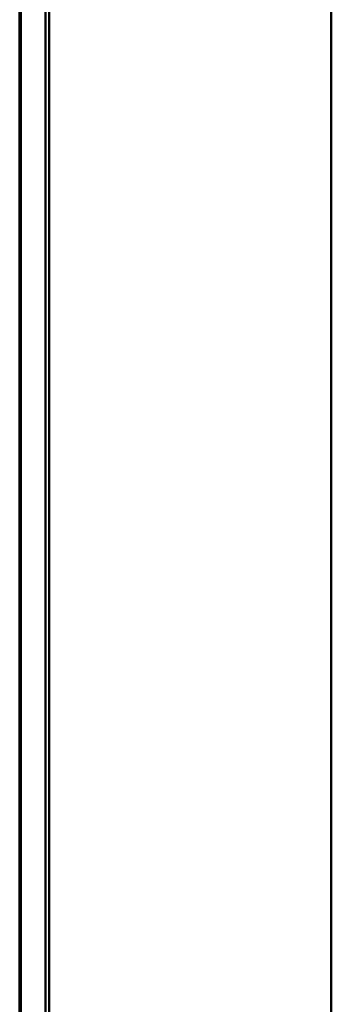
# Model space of a CAD drawing. Header units: inches. Extents: x 1 to 203, y 4 to 128.
# Tile 130 of 137: x 114.94 to 115.781, y 106.977 to 109.633. Entities that reach past the tile are written whole.
import ezdxf

# ---------------------------------------------------------------- set-up
doc = ezdxf.new("R2010")
doc.units = ezdxf.units.IN
doc.header["$LTSCALE"] = 6
doc.header["$MEASUREMENT"] = 0
doc.layers.add('Visible (ANSI)', color=7, linetype='Continuous', lineweight=50)

msp = doc.modelspace()

# ---------------------------------------------------------------- linework, layer by layer
at = {"layer": 'Visible (ANSI)'}
for p, q in [((115.7808, 45.9391), (115.7808, 118.1889)), ((114.9396, 117.5046), (114.9396, 83.4159)), ((114.9428, 115.763), (114.9428, 104.509)), ((115.0096, 104.509), (115.0096, 115.763)), ((115.0196, 104.509), (115.0196, 115.763))]:
    msp.add_line(p, q, dxfattribs=at)

doc.saveas('drawing.dxf')
